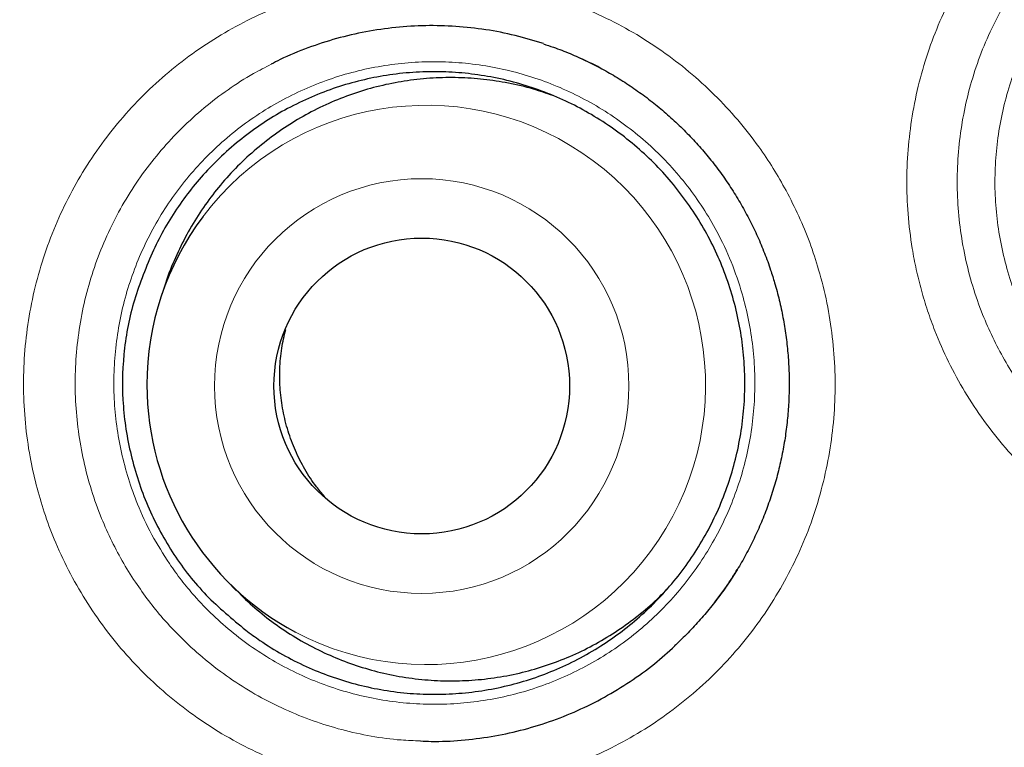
# Model space of a CAD drawing. Header units: millimetres. Extents: x 8 to 869, y 12 to 812.
# Tile 52 of 230: x 399 to 403, y 791 to 794. Entities that reach past the tile are written whole.
import ezdxf

# ---------------------------------------------------------------- set-up
doc = ezdxf.new("R2010")
doc.units = ezdxf.units.MM

msp = doc.modelspace()

# ---------------------------------------------------------------- linework, layer by layer
at = {"color": 7, "linetype": 'Continuous', "lineweight": 30}
for p, q in [((401.2451, 793.8627), (401.1934, 793.8875)), ((399.4902, 792.9568), (399.4723, 792.9041)), ((399.7433, 791.7169), (399.7823, 791.6771)), ((399.7834, 791.6781), (399.8101, 791.6498))]:
    msp.add_line(p, q, dxfattribs=at)
at = {"color": 252, "linetype": 'Continuous', "lineweight": 0}
msp.add_line((401.2755, 793.8481), (401.2451, 793.8627), dxfattribs=at)
for centre, radius in [((408.3863, 794.3141), 16.6978), ((408.3863, 794.3141), 15.9984), ((400.5489, 792.5247), 0.8584)]:
    msp.add_circle(centre, radius, dxfattribs=at)
at = {"color": 7, "linetype": 'Continuous', "lineweight": 30}
for centre, radius in [((408.3863, 794.3141), 16.1738), ((400.5492, 792.5249), 0.6125)]:
    msp.add_circle(centre, radius, dxfattribs=at)
at = {"color": 252, "linetype": 'Continuous', "lineweight": 0}
msp.add_arc((400.567, 792.5294), 1.1577, 242.1717, 143.0432, dxfattribs=at)
at = {"color": 7, "linetype": 'Continuous', "lineweight": 30}
for centre, radius, start, end in [((400.5693, 792.5305), 1.1589, 143.1545, 180.0571), ((400.5703, 792.5301), 1.1598, 180.0351, 242.0461)]:
    msp.add_arc(centre, radius, start, end, dxfattribs=at)
for points, knots in [([(408.3863, 812.1662), (408.3667, 812.1663), (408.2616, 812.1669), (408.0712, 812.1642), (407.815, 812.158), (407.5588, 812.1478), (407.3023, 812.134), (407.0457, 812.1164), (406.7893, 812.0951), (406.5329, 812.07), (406.2767, 812.0413), (406.0205, 812.0088), (405.7644, 811.9725), (405.5085, 811.9325), (405.2532, 811.8889), (404.9986, 811.8415), (404.7448, 811.7905), (404.4917, 811.7359), (404.2394, 811.6776), (403.9879, 811.6156), (403.7372, 811.55), (403.4879, 811.4808), (403.2398, 811.4082), (402.9931, 811.332), (402.7473, 811.2523), (402.5029, 811.169), (402.2599, 811.0824), (402.0187, 810.9923), (401.7794, 810.8991), (401.5413, 810.8022), (401.3043, 810.7019), (401.0682, 810.5979), (400.8339, 810.4906), (400.6013, 810.3799), (400.3704, 810.266), (400.1413, 810.1488), (399.9138, 810.0282), (399.6881, 809.9042), (399.464, 809.777), (399.2415, 809.6463), (399.0207, 809.5123), (398.8015, 809.375), (398.5838, 809.2341), (398.3678, 809.0899), (398.1533, 808.9422), (397.9407, 808.7914), (397.7306, 808.6377), (397.5232, 808.4813), (397.3186, 808.3225), (397.1168, 808.161), (396.9175, 807.9968), (396.721, 807.83), (396.5271, 807.6606), (396.3357, 807.4885), (396.147, 807.3136), (395.9609, 807.1361), (395.7773, 806.9559), (395.5963, 806.773), (395.4179, 806.5874), (395.242, 806.3991), (395.0686, 806.2079), (394.8978, 806.0141), (394.7298, 805.8178), (394.5647, 805.6191), (394.4026, 805.4181), (394.2431, 805.2144), (394.0862, 805.0081), (393.9322, 804.7993), (393.7809, 804.5881), (393.6326, 804.3745), (393.4873, 804.1587), (393.3452, 803.9408), (393.2062, 803.721), (393.0704, 803.4994), (392.938, 803.276), (392.809, 803.051), (392.6835, 802.8246), (392.5614, 802.5967), (392.4429, 802.3676), (392.3279, 802.137), (392.2162, 801.9047), (392.1077, 801.6706), (392.0026, 801.4349), (391.901, 801.1979), (391.8029, 800.9597), (391.7085, 800.7205), (391.6177, 800.4804), (391.5303, 800.2387), (391.4462, 799.9954), (391.3655, 799.7502), (391.2882, 799.5038), (391.2145, 799.2562), (391.1443, 799.0074), (391.0776, 798.7572), (391.0144, 798.5057), (390.9548, 798.253), (390.8987, 797.9992), (390.8463, 797.7447), (390.7976, 797.4895), (390.7525, 797.2338), (390.7112, 796.9773), (390.6736, 796.7203), (390.6396, 796.4625), (390.6094, 796.2046), (390.5829, 795.9467), (390.5602, 795.6888), (390.5413, 795.4308), (390.526, 795.1727), (390.5145, 794.9145), (390.5067, 794.6566), (390.5027, 794.3988), (390.5024, 794.1412), (390.5058, 793.8833), (390.5129, 793.625), (390.5238, 793.3665), (390.5383, 793.1083), (390.5567, 792.8504), (390.5787, 792.5928), (390.6044, 792.3355), (390.6339, 792.0785), (390.6671, 791.8218), (390.7041, 791.5654), (390.7447, 791.3094), (390.7891, 791.0537), (390.8372, 790.7983), (390.889, 790.5433), (390.9446, 790.2886), (391.0039, 790.0344), (391.0668, 789.7811), (391.1332, 789.5292), (391.2031, 789.2789), (391.2764, 789.0301), (391.3531, 788.7828), (391.4333, 788.537), (391.5169, 788.2927), (391.604, 788.0497), (391.6946, 787.8082), (391.7886, 787.568), (391.8861, 787.3292), (391.9871, 787.0917), (392.0916, 786.8556), (392.1995, 786.6207), (392.311, 786.3871), (392.4261, 786.1548), (392.5445, 785.9239), (392.6664, 785.6946), (392.7916, 785.467), (392.9203, 785.2408), (393.0524, 785.0161), (393.1878, 784.7932), (393.3264, 784.5723), (393.4679, 784.3536), (393.6124, 784.1374), (393.7598, 783.9233), (393.9104, 783.7113), (394.064, 783.5014), (394.2205, 783.2939), (394.3799, 783.0886), (394.5423, 782.8857), (394.7075, 782.6851), (394.8758, 782.4868), (395.0467, 782.291), (395.2204, 782.0978), (395.3966, 781.9074), (395.5753, 781.7197), (395.7567, 781.5347), (395.9408, 781.3523), (396.1274, 781.1726), (396.3168, 780.9955), (396.5086, 780.8211), (396.7032, 780.6495), (396.9004, 780.4804), (397.1006, 780.3136), (397.3035, 780.1495), (397.5088, 779.9881), (397.7162, 779.83), (397.9037, 779.6907), (398.023, 779.6055), (398.0716, 779.5707)], [0, 0, 0, 0, 0.001293, 0.006965, 0.012617, 0.018278, 0.023958, 0.029638, 0.035322, 0.04101, 0.046705, 0.052408, 0.058122, 0.063847, 0.069569, 0.075288, 0.081006, 0.086724, 0.092443, 0.098166, 0.103893, 0.109612, 0.115313, 0.121019, 0.126727, 0.132432, 0.138131, 0.143819, 0.149493, 0.155151, 0.160852, 0.166551, 0.172244, 0.177933, 0.183619, 0.189304, 0.19499, 0.200678, 0.20637, 0.212067, 0.217772, 0.223486, 0.229211, 0.234949, 0.240702, 0.246468, 0.252223, 0.257955, 0.263676, 0.269386, 0.275087, 0.280781, 0.286469, 0.292153, 0.297834, 0.303515, 0.309196, 0.31488, 0.320567, 0.326259, 0.331957, 0.337665, 0.343384, 0.349079, 0.354781, 0.360496, 0.366221, 0.371954, 0.377693, 0.383437, 0.389184, 0.394931, 0.400677, 0.406418, 0.412155, 0.417884, 0.423604, 0.429313, 0.43501, 0.440699, 0.446392, 0.452091, 0.457792, 0.46349, 0.469182, 0.474864, 0.480533, 0.486192, 0.491893, 0.497594, 0.503296, 0.509002, 0.514713, 0.520431, 0.526158, 0.531895, 0.53764, 0.54338, 0.549117, 0.554853, 0.560589, 0.566328, 0.572071, 0.577815, 0.583537, 0.589254, 0.594969, 0.600681, 0.606388, 0.61209, 0.617784, 0.62347, 0.62916, 0.634878, 0.640592, 0.646304, 0.652015, 0.657726, 0.663437, 0.669151, 0.674868, 0.680589, 0.686315, 0.692047, 0.697787, 0.703535, 0.709294, 0.715062, 0.720832, 0.726585, 0.732325, 0.738053, 0.743771, 0.749482, 0.755186, 0.760886, 0.766584, 0.772281, 0.777978, 0.783678, 0.789381, 0.79509, 0.800807, 0.806533, 0.812271, 0.818003, 0.823738, 0.829487, 0.835246, 0.841008, 0.846771, 0.852527, 0.858271, 0.864003, 0.869754, 0.875499, 0.88124, 0.88698, 0.892719, 0.89846, 0.904204, 0.909952, 0.915687, 0.921416, 0.927141, 0.932864, 0.938586, 0.944309, 0.950035, 0.955768, 0.961488, 0.967227, 0.972984, 0.978752, 0.984522, 0.990287, 0.996039, 1, 1, 1, 1]), ([(424.8658, 794.3141), (424.8642, 794.4867), (424.8611, 794.8318), (424.8358, 795.349), (424.7954, 795.8652), (424.7385, 796.3799), (424.6655, 796.8925), (424.5765, 797.4026), (424.4744, 797.8955), (424.3609, 798.3711), (424.2375, 798.8294), (424.1009, 799.284), (423.9513, 799.7344), (423.7887, 800.1803), (423.6081, 800.6348), (423.4082, 801.0968), (423.1877, 801.5653), (422.9527, 802.0266), (422.7032, 802.4804), (422.4397, 802.926), (422.1622, 803.3632), (421.8793, 803.7796), (421.5923, 804.1756), (421.3029, 804.5517), (421.0028, 804.9194), (420.6922, 805.2783), (420.3714, 805.6281), (420.0306, 805.9788), (419.6691, 806.3291), (419.2861, 806.6776), (418.8924, 807.0139), (418.4883, 807.3376), (418.0743, 807.6485), (417.6506, 807.9462), (417.2299, 808.2226), (416.8133, 808.4786), (416.4019, 808.7154), (415.9839, 808.9403), (415.5596, 809.153), (415.1294, 809.3534), (414.6804, 809.547), (414.2123, 809.7323), (413.7251, 809.9077), (413.2327, 810.0677), (412.7355, 810.2121), (412.234, 810.3409), (411.7286, 810.4539), (411.2342, 810.5482), (410.7513, 810.6253), (410.2806, 810.6866), (409.8084, 810.7344), (409.335, 810.7685), (408.8608, 810.789), (408.3719, 810.7961), (407.8685, 810.7882), (407.3513, 810.7638), (406.8351, 810.7232), (406.3205, 810.6663), (405.8079, 810.5934), (405.2978, 810.5044), (404.8049, 810.4023), (404.3292, 810.2887), (403.8709, 810.1653), (403.4164, 810.0287), (402.9659, 809.8791), (402.52, 809.7166), (402.0656, 809.536), (401.6036, 809.336), (401.1351, 809.1156), (400.6737, 808.8805), (400.22, 808.6311), (399.7743, 808.3675), (399.3371, 808.0901), (398.9208, 807.8071), (398.5248, 807.5202), (398.1486, 807.2308), (397.781, 806.9306), (397.4221, 806.62), (397.0723, 806.2992), (396.7216, 805.9585), (396.3712, 805.5969), (396.0228, 805.214), (395.6865, 804.8203), (395.3628, 804.4162), (395.0519, 804.0021), (394.7541, 803.5785), (394.4778, 803.1577), (394.2217, 802.7411), (393.9849, 802.3298), (393.7601, 801.9118), (393.5474, 801.4875), (393.347, 801.0572), (393.1534, 800.6082), (392.9681, 800.1401), (392.7927, 799.653), (392.6327, 799.1605), (392.4882, 798.6633), (392.3594, 798.1618), (392.2465, 797.6565), (392.1522, 797.162), (392.075, 796.6791), (392.0137, 796.2085), (391.9659, 795.7363), (391.9318, 795.2629), (391.9113, 794.7887), (391.9043, 794.2997), (391.9122, 793.7964), (391.9366, 793.2792), (391.9772, 792.763), (392.034, 792.2483), (392.107, 791.7357), (392.196, 791.2256), (392.2981, 790.7327), (392.4116, 790.2571), (392.535, 789.7988), (392.6716, 789.3442), (392.8213, 788.8938), (392.9838, 788.4479), (393.1644, 787.9934), (393.3643, 787.5314), (393.5848, 787.0629), (393.8198, 786.6016), (394.0693, 786.1478), (394.3329, 785.7022), (394.6103, 785.265), (394.8933, 784.8486), (395.1802, 784.4526), (395.4696, 784.0765), (395.7697, 783.7088), (396.0803, 783.3499), (396.4011, 783.0001), (396.7419, 782.6494), (397.1034, 782.2991), (397.4864, 781.9506), (397.8801, 781.6143), (398.2842, 781.2906), (398.6983, 780.9797), (399.1219, 780.682), (399.5426, 780.4056), (399.9592, 780.1496), (400.3706, 779.9128), (400.7886, 779.6879), (401.2129, 779.4752), (401.6431, 779.2748), (402.0922, 779.0812), (402.5602, 778.8959), (403.0474, 778.7205), (403.5398, 778.5605), (404.037, 778.4161), (404.5386, 778.2873), (405.0439, 778.1743), (405.5384, 778.08), (406.0212, 778.0029), (406.4919, 777.9415), (406.9641, 777.8938), (407.4375, 777.8596), (407.9117, 777.8392), (408.4006, 777.8321), (408.904, 777.84), (409.4212, 777.8644), (409.9374, 777.905), (410.452, 777.9619), (410.9646, 778.0348), (411.4747, 778.1238), (411.9677, 778.2259), (412.4433, 778.3394), (412.9016, 778.4629), (413.3561, 778.5995), (413.8066, 778.7491), (414.2525, 778.9116), (414.7069, 779.0922), (415.1689, 779.2922), (415.6374, 779.5126), (416.0988, 779.7477), (416.5525, 779.9971), (416.9982, 780.2607), (417.4354, 780.5381), (417.8517, 780.8211), (418.2477, 781.108), (418.6239, 781.3974), (418.9916, 781.6976), (419.3504, 782.0082), (419.7002, 782.329), (420.0509, 782.6697), (420.4013, 783.0312), (420.7497, 783.4142), (421.086, 783.8079), (421.4098, 784.212), (421.7206, 784.6261), (422.0184, 785.0497), (422.2948, 785.4705), (422.5508, 785.8871), (422.7876, 786.2984), (423.0124, 786.7164), (423.2251, 787.1407), (423.4255, 787.571), (423.6191, 788.02), (423.8044, 788.4881), (423.9798, 788.9752), (424.1398, 789.4677), (424.2843, 789.9649), (424.4131, 790.4664), (424.526, 790.9717), (424.6203, 791.4662), (424.6975, 791.9491), (424.7588, 792.4197), (424.8066, 792.8919), (424.8405, 793.3653), (424.8618, 793.8395), (424.8644, 794.1559), (424.8658, 794.3141)], [0, 0, 0, 0, 0.005, 0.01, 0.015, 0.0199999, 0.0249999, 0.0299999, 0.0349999, 0.0395832, 0.0441666, 0.0487499, 0.0533333, 0.0579166, 0.0625, 0.0675, 0.0725, 0.0775, 0.0824999, 0.0874999, 0.0924999, 0.0974999, 0.1020832, 0.1066666, 0.1112499, 0.1158333, 0.1204166, 0.125, 0.13, 0.135, 0.14, 0.1449999, 0.1499999, 0.1549999, 0.1599999, 0.1645832, 0.1691666, 0.1737499, 0.1783333, 0.1829166, 0.1875, 0.1925, 0.1975, 0.2025, 0.2074999, 0.2124999, 0.2174999, 0.2224999, 0.2270832, 0.2316666, 0.2362499, 0.2408333, 0.2454166, 0.25, 0.255, 0.26, 0.265, 0.2699999, 0.2749999, 0.2799999, 0.2849999, 0.2895832, 0.2941666, 0.2987499, 0.3033333, 0.3079166, 0.3125, 0.3175, 0.3225, 0.3275, 0.3324999, 0.3374999, 0.3424999, 0.3474999, 0.3520832, 0.3566666, 0.3612499, 0.3658333, 0.3704166, 0.375, 0.38, 0.385, 0.39, 0.3949999, 0.3999999, 0.4049999, 0.4099999, 0.4145832, 0.4191666, 0.4237499, 0.4283333, 0.4329166, 0.4375, 0.4425, 0.4475, 0.4525, 0.4574999, 0.4624999, 0.4674999, 0.4724999, 0.4770832, 0.4816666, 0.4862499, 0.4908333, 0.4954166, 0.5, 0.505, 0.51, 0.515, 0.5199999, 0.5249999, 0.5299999, 0.5349999, 0.5395832, 0.5441666, 0.5487499, 0.5533333, 0.5579166, 0.5625, 0.5675, 0.5725, 0.5775, 0.5824999, 0.5874999, 0.5924999, 0.5974999, 0.6020832, 0.6066666, 0.6112499, 0.6158333, 0.6204166, 0.625, 0.63, 0.635, 0.64, 0.6449999, 0.6499999, 0.6549999, 0.6599999, 0.6645832, 0.6691666, 0.6737499, 0.6783333, 0.6829166, 0.6875, 0.6925, 0.6975, 0.7025, 0.7074999, 0.7124999, 0.7174999, 0.7224999, 0.7270832, 0.7316666, 0.7362499, 0.7408333, 0.7454166, 0.75, 0.755, 0.76, 0.765, 0.7699999, 0.7749999, 0.7799999, 0.7849999, 0.7895832, 0.7941666, 0.7987499, 0.8033333, 0.8079166, 0.8125, 0.8175, 0.8225, 0.8275, 0.8324999, 0.8374999, 0.8424999, 0.8474999, 0.8520832, 0.8566666, 0.8612499, 0.8658333, 0.8704166, 0.875, 0.88, 0.885, 0.89, 0.8949999, 0.8999999, 0.9049999, 0.9099999, 0.9145832, 0.9191666, 0.9237499, 0.9283333, 0.9329166, 0.9375, 0.9425, 0.9475, 0.9525, 0.9574999, 0.9624999, 0.9674999, 0.9724999, 0.9770832, 0.9816666, 0.9862499, 0.9908333, 0.9954166, 1, 1, 1, 1]), ([(401.0535, 793.9422), (401.0147, 793.954), (400.936, 793.978), (400.8143, 794.0013), (400.6904, 794.0152), (400.5656, 794.0181), (400.4409, 794.0106), (400.3173, 793.9927), (400.1957, 793.9647), (400.0773, 793.9257), (399.9868, 793.8894), (399.9376, 793.8631), (399.9252, 793.8565)], [0, 0, 0, 0, 0.104683, 0.212234, 0.319401, 0.426569, 0.534119, 0.64167, 0.748838, 0.856005, 0.963556, 1, 1, 1, 1]), ([(401.053, 793.9411), (401.0669, 793.9366), (401.1043, 793.9247), (401.1637, 793.9013), (401.2308, 793.8715), (401.2958, 793.8384), (401.3591, 793.802), (401.421, 793.7622), (401.4813, 793.719), (401.5396, 793.6726), (401.5957, 793.6233), (401.6491, 793.5713), (401.6998, 793.5168), (401.7476, 793.46), (401.7924, 793.4009), (401.8342, 793.3396), (401.873, 793.2762), (401.9085, 793.2109), (401.9407, 793.1439), (401.9695, 793.0752), (401.9929, 793.0112), (402.0056, 792.9697), (402.011, 792.952)], [0, 0, 0, 0, 0.0306088, 0.0823518, 0.1336572, 0.1844789, 0.2351736, 0.2866377, 0.3385092, 0.3905423, 0.4426497, 0.4947271, 0.5466748, 0.598426, 0.6500684, 0.7019237, 0.7537365, 0.8055428, 0.8573794, 0.9092769, 0.9612697, 1, 1, 1, 1]), ([(401.2878, 793.8418), (401.2847, 793.8435), (401.271, 793.8513), (401.2567, 793.858), (401.2456, 793.8633)], [0, 0, 0, 0, 0.221678, 1, 1, 1, 1]), ([(399.8201, 791.5141), (399.8395, 791.4997), (399.8884, 791.4635), (399.9717, 791.4123), (400.069, 791.3628), (400.1696, 791.3221), (400.2727, 791.2901), (400.3792, 791.2666), (400.487, 791.2523), (400.5955, 791.2471), (400.7034, 791.2511), (400.8118, 791.2643), (400.9181, 791.2865), (401.0218, 791.3175), (401.1222, 791.3569), (401.2202, 791.4053), (401.3134, 791.4617), (401.401, 791.5254), (401.4827, 791.5959), (401.5592, 791.674), (401.6285, 791.7582), (401.6903, 791.8476), (401.744, 791.9413), (401.7903, 792.0404), (401.8278, 792.1426), (401.8564, 792.2474), (401.8762, 792.3537), (401.8871, 792.4624), (401.8887, 792.5715), (401.8811, 792.6799), (401.8646, 792.7867), (401.8389, 792.893), (401.8044, 792.9964), (401.7615, 793.0962), (401.7106, 793.1916), (401.6513, 793.2834), (401.5845, 793.3696), (401.511, 793.4496), (401.4315, 793.5228), (401.3452, 793.5897), (401.2538, 793.6489), (401.158, 793.7001), (401.0588, 793.7428), (400.9553, 793.7774), (400.8494, 793.8029), (400.7422, 793.8194), (400.6345, 793.8269), (400.5254, 793.8252), (400.4173, 793.8143), (400.3109, 793.7943), (400.2069, 793.7657), (400.1044, 793.7279), (400.0057, 793.6816), (399.912, 793.6276), (399.8233, 793.566), (399.7391, 793.4964), (399.6622, 793.4208), (399.5933, 793.3409), (399.5323, 793.2573), (399.4775, 793.1689), (399.447, 793.1063), (399.4318, 793.0751)], [0, 0, 0, 0, 0.01143, 0.028696, 0.046088, 0.062936, 0.079901, 0.097049, 0.114447, 0.131234, 0.148321, 0.165408, 0.182806, 0.199593, 0.216496, 0.233767, 0.251165, 0.267952, 0.284855, 0.302126, 0.319524, 0.336311, 0.353398, 0.370485, 0.387883, 0.404731, 0.421696, 0.438844, 0.456242, 0.47309, 0.490055, 0.507203, 0.524601, 0.541449, 0.558414, 0.575562, 0.59296, 0.609808, 0.626773, 0.643921, 0.661319, 0.678167, 0.695132, 0.71228, 0.729678, 0.746526, 0.763491, 0.780639, 0.798037, 0.814824, 0.831727, 0.848998, 0.866396, 0.883183, 0.900086, 0.917357, 0.934755, 0.950954, 0.967153, 0.983576, 1, 1, 1, 1]), ([(401.0918, 793.7269), (401.0653, 793.7362), (401.0052, 793.7573), (400.9093, 793.7796), (400.8054, 793.7957), (400.7011, 793.8027), (400.5953, 793.801), (400.4904, 793.7903), (400.3871, 793.7708), (400.2863, 793.7429), (400.1872, 793.7062), (400.0918, 793.6613), (400.0011, 793.6088), (399.9152, 793.5491), (399.8336, 793.4815), (399.7583, 793.4073), (399.6898, 793.3274), (399.6286, 793.2425), (399.5739, 793.1519), (399.5282, 793.0568), (399.5005, 792.9912), (399.4905, 792.9574), (399.4903, 792.9568)], [0, 0, 0, 0, 0.042485, 0.096572, 0.148948, 0.20169, 0.254999, 0.309086, 0.361462, 0.414204, 0.467513, 0.5216, 0.573787, 0.626336, 0.680027, 0.734114, 0.78649, 0.839232, 0.892542, 0.946628, 0.999004, 1, 1, 1, 1]), ([(399.4318, 793.0751), (399.4036, 793.0067), (399.348, 792.8716), (399.3093, 792.6561), (399.3066, 792.4391), (399.3428, 792.2232), (399.4131, 792.0157), (399.5176, 791.8244), (399.6521, 791.6528), (399.7638, 791.5606), (399.8201, 791.5141)], [0, 0, 0, 0, 0.1272881, 0.25138, 0.3747868, 0.4999851, 0.6268198, 0.7507753, 0.8743091, 1, 1, 1, 1]), ([(402.011, 792.952), (402.0144, 792.9402), (402.0245, 792.9046), (402.0389, 792.8445), (402.0526, 792.7715), (402.0627, 792.698), (402.069, 792.6241), (402.0717, 792.55), (402.0706, 792.4756), (402.0658, 792.4013), (402.0573, 792.3275), (402.0451, 792.2543), (402.0293, 792.1818), (402.0098, 792.11), (401.9867, 792.0391), (401.9602, 791.9695), (401.9302, 791.9014), (401.897, 791.8352), (401.8608, 791.7714), (401.8215, 791.7099), (401.7791, 791.6503), (401.7335, 791.5925), (401.6845, 791.5367), (401.6389, 791.4889), (401.6085, 791.4609), (401.5965, 791.4498)], [0, 0, 0, 0, 0.022429, 0.067659, 0.112794, 0.157905, 0.203027, 0.248191, 0.29342, 0.338746, 0.384089, 0.429131, 0.474287, 0.519602, 0.565005, 0.610413, 0.655727, 0.700874, 0.745649, 0.789826, 0.834322, 0.879235, 0.924514, 0.970096, 1, 1, 1, 1]), ([(400.1462, 792.0674), (400.1348, 792.0807), (400.1044, 792.1158), (400.0639, 792.1796), (400.0244, 792.2567), (399.994, 792.338), (399.9731, 792.4222), (399.9616, 792.5082), (399.9599, 792.5949), (399.9671, 792.6789), (399.9796, 792.7327), (399.9855, 792.7584)], [0, 0, 0, 0, 0.071402, 0.188632, 0.306236, 0.423466, 0.540696, 0.6583, 0.77553, 0.89276, 1, 1, 1, 1]), ([(401.7639, 791.6305), (401.775, 791.645), (401.801, 791.6791), (401.8317, 791.7243), (401.8503, 791.7555), (401.8563, 791.7655)], [0, 0, 0, 0, 0.333764, 0.78782, 1, 1, 1, 1]), ([(399.8101, 791.6498), (399.8356, 791.6266), (399.8867, 791.58), (399.9711, 791.5179), (400.0611, 791.4621), (400.1556, 791.4144), (400.2531, 791.375), (400.3531, 791.344), (400.4564, 791.3214), (400.561, 791.3076), (400.666, 791.3028), (400.7705, 791.3067), (400.8754, 791.3196), (400.9785, 791.3413), (401.0789, 791.3714), (401.1763, 791.4097), (401.2711, 791.4567), (401.3616, 791.5115), (401.4463, 791.5737), (401.5158, 791.6325), (401.5547, 791.6734), (401.5695, 791.6891)], [0, 0, 0, 0, 0.052829, 0.106025, 0.160377, 0.21513, 0.26815, 0.321541, 0.375507, 0.430259, 0.48328, 0.536671, 0.590636, 0.645389, 0.698218, 0.751413, 0.805766, 0.860518, 0.913539, 0.96693, 1, 1, 1, 1]), ([(400.5438, 791.0559), (400.5586, 791.055), (400.615, 791.0519), (400.713, 791.0573), (400.8369, 791.0719), (400.9589, 791.0979), (401.0785, 791.1339), (401.1947, 791.1798), (401.3065, 791.2352), (401.413, 791.3002), (401.511, 791.3708), (401.5699, 791.4236), (401.5978, 791.4487)], [0, 0, 0, 0, 0.038466, 0.146689, 0.254527, 0.362364, 0.470587, 0.57881, 0.686648, 0.794486, 0.902709, 1, 1, 1, 1])]:
    msp.add_open_spline(points, degree=3, knots=knots, dxfattribs=at)
at = {"color": 252, "linetype": 'Continuous', "lineweight": 0}
for points, knots in [([(408.3863, 811.9146), (408.2492, 811.9136), (407.9749, 811.9117), (407.5638, 811.8966), (407.1246, 811.8709), (406.6575, 811.8311), (406.1632, 811.775), (405.6705, 811.7049), (405.1801, 811.6211), (404.7183, 811.5288), (404.2851, 811.4304), (403.8799, 811.3283), (403.454, 811.2102), (403.0082, 811.0741), (402.5433, 810.9179), (402.0829, 810.7488), (401.6274, 810.5669), (401.1835, 810.375), (400.751, 810.1736), (400.3299, 809.9637), (399.9144, 809.7426), (399.5051, 809.5105), (399.1274, 809.2829), (398.7803, 809.0622), (398.4625, 808.8504), (398.1231, 808.6135), (397.7638, 808.3495), (397.3864, 808.0563), (397.017, 807.7529), (396.656, 807.4397), (396.3043, 807.1175), (395.9621, 806.7863), (395.6295, 806.4463), (395.3062, 806.0975), (394.9924, 805.7401), (394.7056, 805.3949), (394.4438, 805.0638), (394.2056, 804.7481), (393.9562, 804.4019), (393.6979, 804.0238), (393.4333, 803.6125), (393.1797, 803.1936), (392.9375, 802.7673), (392.7069, 802.334), (392.4901, 801.8977), (392.287, 801.4589), (392.0974, 801.0181), (391.9198, 800.5721), (391.7546, 800.1215), (391.602, 799.6675), (391.462, 799.2102), (391.3346, 798.7499), (391.2195, 798.2863), (391.117, 797.8199), (391.0321, 797.3772), (390.9625, 796.9591), (390.906, 796.566), (390.8561, 796.1528), (390.8142, 795.7195), (390.7821, 795.2662), (390.7617, 794.8122), (390.7531, 794.366), (390.7558, 793.9277), (390.7689, 793.4977), (390.7926, 793.0682), (390.8261, 792.646), (390.8689, 792.2314), (390.9205, 791.8244), (390.9814, 791.4188), (391.0513, 791.0161), (391.1302, 790.6166), (391.2214, 790.2039), (391.3267, 789.777), (391.4473, 789.3366), (391.5792, 788.8994), (391.7197, 788.4735), (391.8681, 788.0589), (392.0238, 787.6556), (392.1893, 787.2562), (392.3618, 786.8672), (392.5407, 786.4884), (392.7254, 786.1199), (392.9186, 785.7557), (393.1194, 785.3975), (393.3277, 785.0452), (393.5515, 784.6855), (393.7926, 784.3179), (394.0521, 783.9435), (394.321, 783.5758), (394.5942, 783.2216), (394.871, 782.8805), (395.1506, 782.5523), (395.4381, 782.2311), (395.7287, 781.9217), (396.0219, 781.6242), (396.3172, 781.3382), (396.6189, 781.0591), (396.926, 780.7881), (397.2379, 780.5251), (397.5742, 780.2546), (397.9369, 779.9771), (398.3273, 779.6949), (398.7252, 779.423), (399.1301, 779.162), (399.5362, 778.9155), (399.9427, 778.683), (400.3494, 778.4643), (400.7617, 778.2561), (401.1793, 778.0587), (401.5752, 777.8841), (401.9483, 777.73), (402.2976, 777.5945), (402.6833, 777.4542), (403.1063, 777.312), (403.5673, 777.171), (404.032, 777.0426), (404.5001, 776.927), (404.9646, 776.8258), (405.4253, 776.7385), (405.8818, 776.6645), (406.3402, 776.6028), (406.8, 776.5533), (407.232, 776.5186), (407.6357, 776.4963), (408.0109, 776.4833), (408.2611, 776.4816), (408.3863, 776.4808)], [0, 0, 0, 0, 0.0074113, 0.0148235, 0.0222348, 0.0311946, 0.0401597, 0.0491266, 0.0580918, 0.0670517, 0.0745793, 0.082108, 0.0896356, 0.0984674, 0.1073045, 0.1161431, 0.1249801, 0.1338118, 0.1422862, 0.1507651, 0.1592455, 0.1677245, 0.176199, 0.1830801, 0.1899619, 0.196843, 0.2054499, 0.2140616, 0.2226748, 0.2312864, 0.2398933, 0.248458, 0.2570274, 0.2655985, 0.274168, 0.2827328, 0.2898579, 0.296984, 0.3041091, 0.3129207, 0.3217339, 0.3305454, 0.3393892, 0.3482346, 0.3570784, 0.3657211, 0.3743688, 0.383018, 0.3916657, 0.4003085, 0.4089095, 0.4175152, 0.4261225, 0.4347282, 0.4433292, 0.4504842, 0.45764, 0.4647949, 0.4729812, 0.4811701, 0.489359, 0.4975452, 0.505295, 0.5130471, 0.5207992, 0.5285491, 0.5359387, 0.5433302, 0.5507218, 0.5581114, 0.565422, 0.5727325, 0.5809584, 0.5891869, 0.5974154, 0.6056412, 0.6134285, 0.6212182, 0.6290079, 0.6367952, 0.6442214, 0.6516495, 0.6590777, 0.6665039, 0.6738509, 0.681198, 0.6894038, 0.6976123, 0.7058208, 0.7140266, 0.7217933, 0.7295623, 0.7373312, 0.7450979, 0.7525027, 0.7599095, 0.7673163, 0.7747211, 0.7820465, 0.7893718, 0.7980484, 0.8067297, 0.8154126, 0.8240939, 0.8327705, 0.8410878, 0.8494094, 0.8577323, 0.8660537, 0.8743709, 0.8811215, 0.8878729, 0.8946236, 0.9033058, 0.9119929, 0.9206817, 0.9293688, 0.9380509, 0.9463795, 0.9547126, 0.9630471, 0.9713801, 0.9797085, 0.9864721, 0.9932365, 1, 1, 1, 1]), ([(405.7353, 794.145), (405.7184, 794.1762), (405.6844, 794.2388), (405.6199, 794.3376), (405.5419, 794.441), (405.4475, 794.5462), (405.3435, 794.6441), (405.2319, 794.7326), (405.1135, 794.8111), (404.9897, 794.8791), (404.8592, 794.9371), (404.7247, 794.9836), (404.5871, 795.0185), (404.4477, 795.0417), (404.3054, 795.0532), (404.163, 795.0525), (404.0216, 795.0399), (403.8824, 795.0156), (403.7444, 794.9793), (403.6103, 794.9316), (403.4811, 794.8729), (403.3578, 794.8039), (403.2394, 794.7239), (403.1377, 794.6417), (403.0515, 794.5608), (402.9792, 794.4839), (402.9114, 794.402), (402.8412, 794.3055), (402.7725, 794.1943), (402.7083, 794.0677), (402.6552, 793.9368), (402.6127, 793.8004), (402.5821, 793.6612), (402.5635, 793.5203), (402.5566, 793.3792), (402.5617, 793.2365), (402.5768, 793.1122), (402.597, 793.007), (402.6183, 792.9211), (402.6441, 792.8361), (402.6802, 792.7364), (402.7301, 792.6233), (402.7978, 792.4993), (402.8764, 792.3801), (402.9647, 792.2683), (403.0619, 792.1646), (403.1668, 792.0699), (403.2804, 791.9835), (403.4007, 791.9073), (403.5266, 791.8417), (403.6569, 791.787), (403.7927, 791.7431), (403.9315, 791.7109), (404.072, 791.6907), (404.213, 791.6823), (404.3557, 791.6858), (404.4972, 791.7014), (404.6364, 791.7288), (404.7723, 791.7676), (404.9059, 791.8182), (405.0238, 791.8748), (405.1263, 791.9337), (405.2143, 791.9919), (405.2991, 792.0559), (405.3896, 792.1337), (405.482, 792.2261), (405.5736, 792.3345), (405.6555, 792.4497), (405.7281, 792.5726), (405.7899, 792.701), (405.8404, 792.8337), (405.8796, 792.9695), (405.9074, 793.1096), (405.9232, 793.2513), (405.927, 793.3933), (405.919, 793.5344), (405.8989, 793.6758), (405.8709, 793.7978), (405.8397, 793.9003), (405.8095, 793.9835), (405.7752, 794.0654), (405.7486, 794.1184), (405.7353, 794.145)], [0, 0, 0, 0, 0.010073, 0.020187, 0.033432, 0.04677, 0.060215, 0.07388, 0.087125, 0.100463, 0.113907, 0.127573, 0.140805, 0.154131, 0.1676, 0.181265, 0.194498, 0.207824, 0.221293, 0.234958, 0.248143, 0.261516, 0.274985, 0.28865, 0.29856, 0.308508, 0.318575, 0.328683, 0.342348, 0.355581, 0.368907, 0.382375, 0.396041, 0.409286, 0.422623, 0.436068, 0.449733, 0.458071, 0.466432, 0.474828, 0.483247, 0.496492, 0.50983, 0.523275, 0.53694, 0.550185, 0.563523, 0.576967, 0.590633, 0.603866, 0.617191, 0.63066, 0.644325, 0.657558, 0.670884, 0.684353, 0.698018, 0.711203, 0.724576, 0.738045, 0.75171, 0.76162, 0.771568, 0.781635, 0.791743, 0.805408, 0.818641, 0.831967, 0.845436, 0.859101, 0.872334, 0.885659, 0.899128, 0.912793, 0.926038, 0.939376, 0.952821, 0.966486, 0.974824, 0.983185, 0.991581, 1, 1, 1, 1]), ([(403.1483, 792.6309), (403.1235, 792.6705), (403.074, 792.7496), (403.0198, 792.8689), (402.9796, 792.9836), (402.9516, 793.0924), (402.9327, 793.2031), (402.9231, 793.3149), (402.9232, 793.4271), (402.9327, 793.539), (402.9515, 793.6498), (402.9795, 793.7585), (403.0167, 793.8643), (403.0628, 793.9667), (403.1171, 794.065), (403.1795, 794.1583), (403.2496, 794.2458), (403.327, 794.3272), (403.4108, 794.402), (403.5005, 794.4693), (403.5956, 794.5287), (403.6956, 794.5799), (403.7994, 794.6227), (403.9063, 794.6565), (404.0158, 794.681), (404.127, 794.6962), (404.2391, 794.7022), (404.3512, 794.6987), (404.4626, 794.6856), (404.5726, 794.6631), (404.6804, 794.6316), (404.7851, 794.5912), (404.8858, 794.5419), (404.9822, 794.4843), (405.0735, 794.4189), (405.1589, 794.3461), (405.2377, 794.2662), (405.3096, 794.1799), (405.3741, 794.088), (405.4353, 793.9829), (405.49, 793.864), (405.5321, 793.7401), (405.5599, 793.6218), (405.5764, 793.5107), (405.5836, 793.3986), (405.5813, 793.2864), (405.5694, 793.1748), (405.5482, 793.0645), (405.5179, 792.9563), (405.4786, 792.8512), (405.4305, 792.7499), (405.374, 792.6528), (405.3096, 792.5608), (405.2378, 792.4746), (405.1588, 792.395), (405.0734, 792.3221), (404.9822, 792.2566), (404.8859, 792.1991), (404.785, 792.15), (404.6803, 792.1096), (404.5725, 792.078), (404.4626, 792.0556), (404.3512, 792.0428), (404.239, 792.0393), (404.1268, 792.0452), (404.0157, 792.0604), (403.9063, 792.0852), (403.7993, 792.1191), (403.6954, 792.1617), (403.5956, 792.2129), (403.5005, 792.2725), (403.4107, 792.34), (403.3268, 792.4146), (403.256, 792.4894), (403.1965, 792.5617), (403.1644, 792.6078), (403.1483, 792.6309)], [0, 0, 0, 0, 0.016752, 0.033505, 0.046904, 0.060352, 0.073799, 0.087199, 0.100599, 0.114046, 0.127494, 0.140893, 0.154293, 0.16774, 0.181188, 0.194587, 0.207987, 0.221435, 0.234882, 0.248282, 0.261681, 0.275129, 0.288576, 0.301976, 0.315375, 0.328823, 0.34227, 0.35567, 0.36907, 0.382517, 0.395965, 0.409364, 0.422764, 0.436211, 0.449659, 0.463058, 0.476458, 0.489905, 0.503353, 0.516753, 0.533505, 0.550258, 0.563657, 0.577105, 0.590552, 0.603952, 0.617351, 0.630799, 0.644246, 0.657646, 0.671046, 0.684493, 0.69794, 0.71134, 0.72474, 0.738187, 0.751635, 0.765034, 0.778434, 0.791881, 0.805329, 0.818728, 0.832128, 0.845576, 0.859023, 0.872423, 0.885822, 0.89927, 0.912717, 0.926117, 0.939516, 0.952964, 0.966411, 0.979811, 0.989906, 1, 1, 1, 1]), ([(403.2635, 794.4745), (403.2482, 794.4611), (403.2013, 794.4204), (403.1308, 794.3442), (403.0524, 794.247), (402.983, 794.143), (402.9224, 794.0336), (402.8712, 793.9194), (402.8297, 793.8015), (402.7985, 793.6805), (402.7776, 793.5571), (402.767, 793.4325), (402.7669, 793.3075), (402.7775, 793.1829), (402.7986, 793.0596), (402.8298, 792.9384), (402.8687, 792.8269), (402.9136, 792.7254), (402.9617, 792.6331), (402.9991, 792.5747), (403.0177, 792.5455)], [0, 0, 0, 0, 0.028777, 0.087756, 0.146525, 0.205294, 0.264273, 0.323252, 0.382021, 0.44079, 0.49977, 0.558749, 0.617518, 0.676287, 0.735266, 0.794245, 0.853014, 0.901989, 0.951025, 1, 1, 1, 1]), ([(402.0586, 793.3336), (402.0411, 793.3646), (402.0061, 793.4266), (401.9398, 793.5248), (401.8594, 793.6275), (401.7625, 793.7316), (401.6574, 793.8273), (401.5448, 793.9137), (401.4251, 793.9901), (401.2994, 794.0562), (401.1686, 794.1117), (401.0337, 794.1559), (400.8956, 794.1884), (400.7551, 794.2091), (400.6134, 794.2181), (400.4716, 794.2152), (400.3306, 794.2), (400.1912, 794.173), (400.0546, 794.1345), (399.9218, 794.0847), (399.7938, 794.0236), (399.6712, 793.9519), (399.555, 793.8702), (399.4462, 793.7792), (399.3456, 793.6791), (399.2537, 793.5707), (399.1711, 793.4551), (399.0985, 793.3331), (399.0367, 793.2053), (398.9858, 793.0726), (398.946, 792.936), (398.9179, 792.7968), (398.9018, 792.6557), (398.8976, 792.5135), (398.9052, 792.3715), (398.9236, 792.2385), (398.9507, 792.1153), (398.984, 792.0018), (399.0278, 791.8835), (399.0842, 791.7617), (399.1546, 791.6381), (399.2349, 791.5208), (399.3247, 791.4108), (399.4236, 791.3089), (399.5309, 791.2155), (399.6454, 791.1314), (399.7665, 791.0573), (399.8935, 790.9939), (400.0255, 790.9414), (400.1614, 790.9), (400.3001, 790.8702), (400.4408, 790.8525), (400.5827, 790.8466), (400.7246, 790.8526), (400.8653, 790.8704), (401.0039, 790.9004), (401.1397, 790.9419), (401.2715, 790.9946), (401.3983, 791.0581), (401.5192, 791.1323), (401.6336, 791.2166), (401.7405, 791.31), (401.8392, 791.412), (401.9287, 791.5221), (402.0088, 791.6395), (402.0788, 791.7632), (402.1382, 791.8922), (402.1862, 792.0258), (402.2229, 792.1632), (402.2481, 792.3032), (402.2615, 792.4446), (402.2627, 792.5867), (402.2519, 792.7285), (402.2294, 792.869), (402.1972, 792.9993), (402.1573, 793.1189), (402.1127, 793.2285), (402.0766, 793.2986), (402.0586, 793.3336)], [0, 0, 0, 0, 0.010095, 0.020189, 0.033589, 0.047036, 0.060483, 0.073883, 0.087282, 0.100729, 0.114177, 0.127576, 0.140975, 0.154423, 0.16787, 0.181269, 0.194669, 0.208116, 0.221563, 0.234962, 0.248362, 0.261809, 0.275256, 0.288656, 0.302055, 0.315502, 0.32895, 0.342349, 0.355748, 0.369196, 0.382643, 0.396042, 0.409442, 0.422889, 0.436336, 0.449736, 0.460902, 0.472082, 0.483249, 0.496648, 0.510095, 0.523542, 0.536942, 0.550341, 0.563788, 0.577236, 0.590635, 0.604034, 0.617482, 0.630929, 0.644328, 0.657728, 0.671175, 0.684622, 0.698022, 0.711421, 0.724868, 0.738316, 0.751715, 0.765114, 0.778562, 0.792009, 0.805408, 0.818808, 0.832255, 0.845702, 0.859101, 0.872501, 0.885948, 0.899395, 0.912795, 0.926194, 0.939641, 0.953089, 0.966488, 0.977654, 0.988834, 1, 1, 1, 1]), ([(399.9252, 793.8565), (399.9006, 793.8441), (399.8389, 793.813), (399.746, 793.7527), (399.6466, 793.6773), (399.5541, 793.5933), (399.4687, 793.502), (399.3914, 793.404), (399.3229, 793.2996), (399.2632, 793.1897), (399.2129, 793.0752), (399.1724, 792.957), (399.1422, 792.8358), (399.1222, 792.7123), (399.1126, 792.5875), (399.1134, 792.4625), (399.125, 792.3381), (399.147, 792.2149), (399.1791, 792.0939), (399.2189, 791.9828), (399.2644, 791.8816), (399.3132, 791.7896), (399.3509, 791.7315), (399.3698, 791.7025)], [0, 0, 0, 0, 0.032858, 0.08238, 0.131902, 0.181601, 0.231299, 0.280821, 0.330343, 0.380042, 0.429741, 0.479263, 0.528784, 0.578483, 0.628182, 0.677704, 0.727226, 0.776925, 0.826624, 0.876145, 0.917413, 0.958732, 1, 1, 1, 1]), ([(399.5037, 791.7897), (399.4787, 791.8291), (399.4286, 791.9079), (399.3736, 792.0267), (399.3325, 792.1411), (399.3037, 792.2497), (399.284, 792.3603), (399.2736, 792.472), (399.2728, 792.5842), (399.2815, 792.6962), (399.2994, 792.8071), (399.3265, 792.9159), (399.3629, 793.022), (399.4081, 793.1248), (399.4616, 793.2234), (399.5232, 793.3171), (399.5926, 793.4052), (399.6692, 793.4871), (399.7523, 793.5624), (399.8414, 793.6304), (399.9359, 793.6905), (400.0353, 793.7424), (400.1387, 793.7859), (400.2452, 793.8205), (400.3543, 793.8457), (400.4653, 793.8618), (400.5772, 793.8685), (400.6892, 793.8658), (400.8006, 793.8535), (400.9106, 793.8318), (401.0185, 793.8011), (401.1233, 793.7614), (401.2243, 793.7128), (401.3211, 793.6559), (401.4127, 793.5911), (401.4986, 793.519), (401.5779, 793.4397), (401.6503, 793.3539), (401.7155, 793.2624), (401.7774, 793.1578), (401.8329, 793.0393), (401.8759, 792.9157), (401.9046, 792.7976), (401.9219, 792.6866), (401.9299, 792.5745), (401.9285, 792.4623), (401.9175, 792.3507), (401.8972, 792.2402), (401.8677, 792.1319), (401.8293, 792.0265), (401.782, 791.9248), (401.7263, 791.8274), (401.6627, 791.7349), (401.5917, 791.6482), (401.5134, 791.568), (401.4286, 791.4945), (401.3381, 791.4284), (401.2424, 791.3702), (401.142, 791.3204), (401.0377, 791.2793), (400.9303, 791.2469), (400.8208, 791.2237), (400.7096, 791.2101), (400.5975, 791.2058), (400.4855, 791.2109), (400.3744, 791.2253), (400.265, 791.2493), (400.1578, 791.2825), (400.0537, 791.3244), (399.9536, 791.3749), (399.8583, 791.4338), (399.768, 791.5006), (399.6836, 791.5746), (399.6123, 791.6489), (399.5524, 791.7208), (399.52, 791.7667), (399.5037, 791.7897)], [0, 0, 0, 0, 0.016752, 0.033504, 0.046904, 0.060351, 0.073799, 0.087198, 0.100598, 0.114045, 0.127493, 0.140892, 0.154292, 0.167739, 0.181187, 0.194587, 0.207986, 0.221434, 0.234881, 0.248281, 0.26168, 0.275128, 0.288575, 0.301975, 0.315374, 0.328822, 0.342269, 0.355669, 0.369069, 0.382516, 0.395964, 0.409363, 0.422763, 0.43621, 0.449658, 0.463057, 0.476457, 0.489905, 0.503352, 0.516752, 0.533504, 0.550257, 0.563656, 0.577104, 0.590551, 0.603951, 0.61735, 0.630798, 0.644245, 0.657645, 0.671045, 0.684492, 0.69794, 0.711339, 0.724739, 0.738186, 0.751634, 0.765033, 0.778433, 0.79188, 0.805328, 0.818728, 0.832127, 0.845575, 0.859022, 0.872422, 0.885821, 0.899269, 0.912716, 0.926116, 0.939516, 0.952963, 0.966411, 0.97981, 0.989905, 1, 1, 1, 1]), ([(399.3698, 791.7025), (399.3879, 791.6769), (399.424, 791.6257), (399.4908, 791.5456), (399.5702, 791.4629), (399.6642, 791.3805), (399.7647, 791.3061), (399.8709, 791.2404), (399.9824, 791.1842), (400.0984, 791.1375), (400.2177, 791.1005), (400.3397, 791.0741), (400.4487, 791.0588), (400.517, 791.0567), (400.5438, 791.0559)], [0, 0, 0, 0, 0.067459, 0.134918, 0.22446, 0.314322, 0.404185, 0.493727, 0.583269, 0.673131, 0.762993, 0.852536, 0.942078, 1, 1, 1, 1])]:
    msp.add_open_spline(points, degree=3, knots=knots, dxfattribs=at)

doc.saveas('drawing.dxf')
